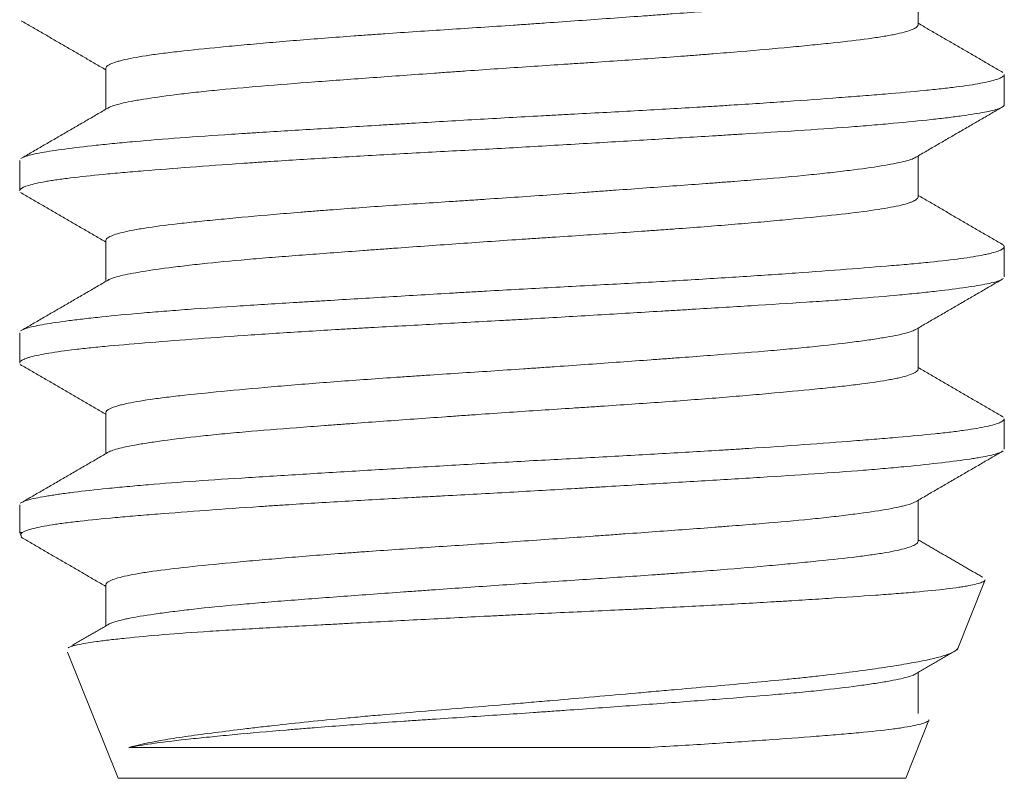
# Model space of a CAD drawing. Header units: millimetres. Extents: x 28 to 2257, y 19 to 785.
# Tile 29 of 55: x 1565.26 to 1569.26, y 356.09 to 359.18. Entities that reach past the tile are written whole.
import ezdxf

# ---------------------------------------------------------------- set-up
doc = ezdxf.new("R2010")
doc.units = ezdxf.units.MM
doc.layers.add('1', color=7, linetype='Continuous', true_color=0xffffff)

msp = doc.modelspace()

# ---------------------------------------------------------------- linework, layer by layer
at = {"layer": '1', "color": 155, "linetype": 'Continuous', "lineweight": 18}
for p, q in [((1568.9121, 359.1577), (1568.9121, 359.3245)), ((1565.6121, 358.9811), (1565.6121, 358.8142)), ((1569.2621, 358.8332), (1569.2621, 358.9552)), ((1565.2621, 358.6056), (1565.2621, 358.4827)), ((1568.9121, 358.4574), (1568.9121, 358.6244)), ((1565.6121, 358.281), (1565.6121, 358.1142)), ((1569.2621, 358.1333), (1569.2621, 358.2556)), ((1568.9121, 357.7579), (1568.9121, 357.9244)), ((1565.2621, 357.9052), (1565.2621, 357.7833)), ((1565.6121, 357.5808), (1565.6121, 357.4142)), ((1569.2621, 357.4328), (1569.2621, 357.5554)), ((1565.2621, 357.2058), (1565.2621, 357.0943)), ((1568.9121, 357.0574), (1568.9121, 357.2244)), ((1565.2621, 357.0943), (1565.2713, 357.0715)), ((1565.2723, 357.0943), (1565.2621, 357.0943)), ((1569.0707, 356.6158), (1569.1821, 356.8942)), ((1565.6121, 356.8812), (1565.6121, 356.7141)), ((1565.457, 356.6071), (1565.6621, 356.0943)), ((1568.9121, 356.3577), (1568.9121, 356.5245)), ((1568.8621, 356.0943), (1568.9564, 356.3301)), ((1567.8069, 356.2193), (1565.7054, 356.2193)), ((1568.8621, 356.0943), (1565.6621, 356.0943))]:
    msp.add_line(p, q, dxfattribs=at)
for points, knots in [([(1568.8995, 359.3172), (1568.8943, 359.3144), (1568.8875, 359.3117), (1568.8746, 359.3075), (1568.8697, 359.3061), (1568.8591, 359.3032), (1568.8534, 359.3017), (1568.8227, 359.2945), (1568.7916, 359.2887), (1568.735, 359.2797), (1568.7146, 359.2766), (1568.6813, 359.272), (1568.6698, 359.2705), (1568.646, 359.2674), (1568.6338, 359.2658), (1568.571, 359.2581), (1568.5154, 359.2519), (1568.4241, 359.2429), (1568.3923, 359.2399), (1568.326, 359.234), (1568.2914, 359.2311), (1568.1851, 359.2224), (1568.1107, 359.2167), (1567.9939, 359.208), (1567.9342, 359.2036), (1567.8725, 359.1991), (1567.831, 359.1961), (1567.8099, 359.1945), (1567.7045, 359.1869), (1567.6189, 359.1807), (1567.4887, 359.1714), (1567.4231, 359.1668), (1567.3568, 359.1621), (1567.3125, 359.1591), (1567.2902, 359.1576), (1567.1787, 359.15), (1567.0025, 359.1385), (1566.8309, 359.1272), (1566.7251, 359.1198), (1566.704, 359.1184), (1566.6624, 359.1154), (1566.6418, 359.1139), (1566.5807, 359.1095), (1566.5408, 359.1065), (1566.4236, 359.0974), (1566.3488, 359.0913), (1566.2597, 359.0835), (1566.242, 359.0819), (1566.2074, 359.0788), (1566.1904, 359.0773), (1566.1405, 359.0727), (1566.1085, 359.0697), (1566.0165, 359.0608), (1565.9604, 359.0551), (1565.8969, 359.0479), (1565.8845, 359.0464), (1565.8604, 359.0435), (1565.8488, 359.042), (1565.8152, 359.0377), (1565.7945, 359.0348), (1565.7371, 359.0259), (1565.7054, 359.02), (1565.6739, 359.0123), (1565.668, 359.0107), (1565.6571, 359.0076), (1565.6521, 359.0061), (1565.6383, 359.0014), (1565.631, 358.9983), (1565.6165, 358.9903), (1565.6121, 358.9854), (1565.6121, 358.9807)], [0, 0, 0, 0, 0.025362, 0.025362, 0.038683, 0.038683, 0.052003, 0.052003, 0.105286, 0.105286, 0.131927, 0.131927, 0.145247, 0.145247, 0.158568, 0.158568, 0.21185, 0.21185, 0.238491, 0.238491, 0.265132, 0.265132, 0.318414, 0.318414, 0.345055, 0.358376, 0.358376, 0.371697, 0.371697, 0.424979, 0.424979, 0.45162, 0.46494, 0.46494, 0.478261, 0.478261, 0.531543, 0.584825, 0.584825, 0.598146, 0.598146, 0.611466, 0.611466, 0.638107, 0.638107, 0.69139, 0.69139, 0.70471, 0.70471, 0.718031, 0.718031, 0.744672, 0.744672, 0.797954, 0.797954, 0.811275, 0.811275, 0.824595, 0.824595, 0.851236, 0.851236, 0.904518, 0.904518, 0.917839, 0.917839, 0.931159, 0.931159, 0.957801, 0.957801, 1, 1, 1, 1]), ([(1565.6224, 358.8201), (1565.6228, 358.8203), (1565.6231, 358.8206), (1565.6338, 358.8264), (1565.6506, 358.832), (1565.6859, 358.8405), (1565.6993, 358.8433), (1565.7219, 358.8476), (1565.7299, 358.8491), (1565.7467, 358.852), (1565.7555, 358.8535), (1565.8011, 358.8609), (1565.8435, 358.8669), (1565.9156, 358.8759), (1565.9539, 358.8805), (1565.9954, 358.885), (1566.0238, 358.888), (1566.0384, 358.8896), (1566.1126, 358.897), (1566.1764, 358.9027), (1566.3123, 358.914), (1566.3845, 358.9196), (1566.5377, 358.9312), (1566.6166, 358.9369), (1566.7788, 358.9488), (1566.8622, 358.9548), (1566.9693, 358.9625), (1566.9909, 358.964), (1567.034, 358.9671), (1567.0556, 358.9686), (1567.1203, 358.9732), (1567.1635, 358.9762), (1567.293, 358.9851), (1567.3794, 358.9908), (1567.4873, 358.9978), (1567.5089, 358.9993), (1567.552, 359.0021), (1567.5736, 359.0035), (1567.6376, 359.0077), (1567.6797, 359.0106), (1567.8043, 359.019), (1567.8851, 359.0248), (1567.9833, 359.0321), (1568.0028, 359.0336), (1568.0415, 359.0366), (1568.0607, 359.0381), (1568.1177, 359.0426), (1568.1545, 359.0457), (1568.2619, 359.0547), (1568.3293, 359.0608), (1568.4239, 359.0697), (1568.4544, 359.0726), (1568.4984, 359.077), (1568.5128, 359.0784), (1568.5408, 359.0813), (1568.5545, 359.0827), (1568.6208, 359.0898), (1568.6681, 359.0954), (1568.7303, 359.1039), (1568.7497, 359.1068), (1568.7764, 359.1112), (1568.785, 359.1127), (1568.8013, 359.1156), (1568.809, 359.1171), (1568.8455, 359.1246), (1568.868, 359.1306), (1568.8919, 359.1397), (1568.9013, 359.1443), (1568.907, 359.1488), (1568.9099, 359.1519), (1568.9109, 359.1534), (1568.9119, 359.1559), (1568.9121, 359.1569), (1568.9121, 359.1579)], [0, 0, 0, 0, 0.002082, 0.002082, 0.054144, 0.054144, 0.080175, 0.080175, 0.09319, 0.09319, 0.106206, 0.106206, 0.158267, 0.158267, 0.184298, 0.197314, 0.197314, 0.210329, 0.210329, 0.262391, 0.262391, 0.314452, 0.314452, 0.366514, 0.366514, 0.418576, 0.418576, 0.431591, 0.431591, 0.444606, 0.444606, 0.470637, 0.470637, 0.522699, 0.522699, 0.535714, 0.535714, 0.54873, 0.54873, 0.574761, 0.574761, 0.626822, 0.626822, 0.639838, 0.639838, 0.652853, 0.652853, 0.678884, 0.678884, 0.730945, 0.730945, 0.756976, 0.756976, 0.769992, 0.769992, 0.783007, 0.783007, 0.835069, 0.835069, 0.8611, 0.8611, 0.874115, 0.874115, 0.88713, 0.88713, 0.939192, 0.939192, 0.965223, 0.978238, 0.978238, 0.991254, 0.991254, 1, 1, 1, 1]), ([(1565.2718, 358.6166), (1565.2762, 358.619), (1565.282, 358.6213), (1565.2967, 358.626), (1565.3054, 358.6284), (1565.3258, 358.6331), (1565.3376, 358.6355), (1565.3771, 358.6427), (1565.4089, 358.6476), (1565.483, 358.6575), (1565.5253, 358.6625), (1565.5967, 358.6703), (1565.6218, 358.6728), (1565.6747, 358.6781), (1565.7023, 358.6807), (1565.788, 358.6883), (1565.8493, 358.6933), (1565.9801, 358.703), (1566.0495, 358.7077), (1566.1416, 358.7137), (1566.1602, 358.7149), (1566.1977, 358.7173), (1566.2545, 358.7208), (1566.3127, 358.7244), (1566.4309, 358.7317), (1566.5121, 358.7366), (1566.6377, 358.7441), (1566.6802, 358.7467), (1566.7448, 358.7506), (1566.7665, 358.7519), (1566.8099, 358.7545), (1566.8316, 358.7558), (1566.9405, 358.7623), (1567.0281, 358.7674), (1567.2045, 358.7777), (1567.2932, 358.7826), (1567.4048, 358.7887), (1567.4272, 358.7899), (1567.4717, 358.7923), (1567.5382, 358.7959), (1567.6039, 358.7994), (1567.7342, 358.8064), (1567.8197, 358.8111), (1567.9457, 358.8183), (1567.9874, 358.8207), (1568.0493, 358.8245), (1568.0699, 358.8257), (1568.1106, 358.8282), (1568.1308, 358.8295), (1568.2305, 358.8357), (1568.3835, 358.8459), (1568.5237, 358.8563), (1568.6072, 358.8627), (1568.6237, 358.864), (1568.6561, 358.8665), (1568.6721, 358.8677), (1568.7189, 358.8714), (1568.749, 358.8739), (1568.8357, 358.881), (1568.8888, 358.8857), (1568.9614, 358.8928), (1568.9845, 358.8952), (1569.0282, 358.9), (1569.0489, 358.9025), (1569.1063, 358.9098), (1569.1716, 358.9197), (1569.2146, 358.9301), (1569.2383, 358.9379), (1569.2448, 358.9405), (1569.2547, 358.9457), (1569.2582, 358.9483), (1569.2615, 358.9525), (1569.2621, 358.9542), (1569.2621, 358.9559)], [0, 0, 0, 0, 0.022067, 0.022067, 0.043958, 0.043958, 0.065849, 0.065849, 0.109632, 0.109632, 0.153415, 0.153415, 0.175306, 0.175306, 0.197198, 0.197198, 0.240981, 0.240981, 0.284764, 0.284764, 0.295709, 0.295709, 0.306655, 0.328546, 0.328546, 0.372329, 0.372329, 0.394221, 0.394221, 0.405166, 0.405166, 0.416112, 0.416112, 0.459895, 0.459895, 0.503678, 0.503678, 0.514623, 0.514623, 0.525569, 0.547461, 0.547461, 0.591243, 0.591243, 0.613135, 0.613135, 0.624081, 0.624081, 0.635026, 0.635026, 0.678809, 0.722592, 0.722592, 0.733538, 0.733538, 0.744483, 0.744483, 0.766375, 0.766375, 0.810158, 0.810158, 0.832049, 0.832049, 0.85394, 0.85394, 0.897723, 0.941506, 0.941506, 0.963398, 0.963398, 0.985289, 0.985289, 1, 1, 1, 1]), ([(1569.2621, 358.8327), (1569.2621, 358.8321), (1569.262, 358.8314), (1569.261, 358.8283), (1569.2587, 358.8259), (1569.253, 358.8223), (1569.2508, 358.8211), (1569.2455, 358.8187), (1569.2425, 358.8175), (1569.2257, 358.8116), (1569.2065, 358.8069), (1569.1568, 358.7975), (1569.1263, 358.7926), (1569.081, 358.7864), (1569.0715, 358.7851), (1569.052, 358.7826), (1569.0218, 358.7788), (1568.9888, 358.775), (1568.9193, 358.7673), (1568.8681, 358.7622), (1568.784, 358.7545), (1568.7548, 358.7519), (1568.709, 358.7481), (1568.6935, 358.7469), (1568.6619, 358.7444), (1568.6458, 358.7431), (1568.5646, 358.737), (1568.4275, 358.7276), (1568.2767, 358.7182), (1568.178, 358.7121), (1568.158, 358.7109), (1568.1178, 358.7084), (1568.057, 358.7047), (1567.9953, 358.701), (1567.8707, 358.6935), (1567.7859, 358.6884), (1567.6562, 358.6807), (1567.6125, 358.678), (1567.5244, 358.6728), (1567.4797, 358.6702), (1567.3465, 358.6624), (1567.2579, 358.6574), (1567.0812, 358.6478), (1566.9932, 358.6431), (1566.8615, 358.636), (1566.8176, 358.6337), (1566.731, 358.6289), (1566.6883, 358.6265), (1566.5618, 358.6194), (1566.4797, 358.6145), (1566.3598, 358.607), (1566.3204, 358.6045), (1566.2622, 358.6007), (1566.2429, 358.5994), (1566.2046, 358.5968), (1566.1857, 358.5955), (1566.0922, 358.589), (1566.0215, 358.5839), (1565.8877, 358.5737), (1565.8247, 358.5687), (1565.7508, 358.5627), (1565.7363, 358.5615), (1565.7077, 358.5591), (1565.6937, 358.5579), (1565.6527, 358.5543), (1565.6267, 358.5519), (1565.5525, 358.5448), (1565.5081, 358.5401), (1565.4493, 358.5328), (1565.431, 358.5304), (1565.4055, 358.5267), (1565.3973, 358.5254), (1565.3816, 358.5229), (1565.3741, 358.5216), (1565.3384, 358.5152), (1565.2931, 358.5049), (1565.2709, 358.4946), (1565.2643, 358.4882), (1565.2634, 358.4869), (1565.2623, 358.4847), (1565.2621, 358.4837), (1565.2621, 358.4828)], [0, 0, 0, 0, 0.005769, 0.005769, 0.026977, 0.026977, 0.037581, 0.037581, 0.048185, 0.048185, 0.090601, 0.090601, 0.133017, 0.133017, 0.143621, 0.143621, 0.154225, 0.175433, 0.175433, 0.217849, 0.217849, 0.239057, 0.239057, 0.249661, 0.249661, 0.260265, 0.260265, 0.302681, 0.345097, 0.345097, 0.355701, 0.355701, 0.366305, 0.387513, 0.387513, 0.429929, 0.429929, 0.451137, 0.451137, 0.472345, 0.472345, 0.514761, 0.514761, 0.557177, 0.557177, 0.578385, 0.578385, 0.599593, 0.599593, 0.642009, 0.642009, 0.663217, 0.663217, 0.673821, 0.673821, 0.684425, 0.684425, 0.726841, 0.726841, 0.769257, 0.769257, 0.779861, 0.779861, 0.790465, 0.790465, 0.811673, 0.811673, 0.854089, 0.854089, 0.875297, 0.875297, 0.885901, 0.885901, 0.896505, 0.896505, 0.938921, 0.981337, 0.981337, 0.991941, 0.991941, 1, 1, 1, 1]), ([(1568.9013, 358.6182), (1568.8917, 358.6126), (1568.8756, 358.6072), (1568.8414, 358.5988), (1568.828, 358.5959), (1568.7975, 358.59), (1568.7806, 358.587), (1568.7254, 358.578), (1568.6824, 358.5719), (1568.6088, 358.5627), (1568.5827, 358.5596), (1568.5413, 358.5549), (1568.527, 358.5534), (1568.498, 358.5503), (1568.4832, 358.5488), (1568.4077, 358.5412), (1568.3426, 358.5354), (1568.2381, 358.5267), (1568.2021, 358.5239), (1568.1464, 358.5195), (1568.1275, 358.5181), (1568.0892, 358.5152), (1568.0698, 358.5137), (1567.9724, 358.5064), (1567.8919, 358.5005), (1567.7673, 358.4914), (1567.704, 358.4868), (1567.6392, 358.4822), (1567.5957, 358.4791), (1567.5738, 358.4775), (1567.4645, 358.4697), (1567.3767, 358.4635), (1567.2447, 358.4545), (1567.1786, 358.45), (1567.1123, 358.4457), (1567.0681, 358.4428), (1567.0459, 358.4413), (1566.9357, 358.4341), (1566.8497, 358.4284), (1566.6818, 358.4169), (1566.5999, 358.411), (1566.5003, 358.4034), (1566.4806, 358.4018), (1566.4418, 358.3988), (1566.4227, 358.3972), (1566.366, 358.3926), (1566.3294, 358.3895), (1566.2225, 358.3803), (1566.1554, 358.3741), (1566.0769, 358.3666), (1566.0615, 358.3651), (1566.0314, 358.3622), (1566.0167, 358.3607), (1565.9738, 358.3563), (1565.9467, 358.3535), (1565.8698, 358.3449), (1565.8243, 358.3391), (1565.765, 358.3303), (1565.7467, 358.3273), (1565.7137, 358.3213), (1565.699, 358.3182), (1565.6599, 358.3091), (1565.6406, 358.3029), (1565.6252, 358.2951), (1565.6225, 358.2936), (1565.6181, 358.2904), (1565.6163, 358.2889), (1565.6131, 358.2852), (1565.6122, 358.283), (1565.6121, 358.2809)], [0, 0, 0, 0, 0.05102, 0.05102, 0.077594, 0.077594, 0.104167, 0.104167, 0.157313, 0.157313, 0.183886, 0.183886, 0.197173, 0.197173, 0.210459, 0.210459, 0.263605, 0.263605, 0.290179, 0.290179, 0.303465, 0.303465, 0.316752, 0.316752, 0.369898, 0.369898, 0.396471, 0.409758, 0.409758, 0.423044, 0.423044, 0.47619, 0.47619, 0.502764, 0.51605, 0.51605, 0.529337, 0.529337, 0.582483, 0.582483, 0.635629, 0.635629, 0.648916, 0.648916, 0.662202, 0.662202, 0.688776, 0.688776, 0.741922, 0.741922, 0.755208, 0.755208, 0.768495, 0.768495, 0.795068, 0.795068, 0.848214, 0.848214, 0.874787, 0.874787, 0.901361, 0.901361, 0.954507, 0.954507, 0.967793, 0.967793, 0.98108, 0.98108, 1, 1, 1, 1]), ([(1565.6219, 358.1199), (1565.6256, 358.1221), (1565.6303, 358.1242), (1565.6433, 358.1292), (1565.6524, 358.132), (1565.6848, 358.1406), (1565.7409, 358.152), (1565.8216, 358.1638), (1565.88, 358.1714), (1565.8921, 358.173), (1565.9169, 358.176), (1565.9296, 358.1776), (1565.9687, 358.1821), (1565.9961, 358.1851), (1566.0817, 358.1941), (1566.1438, 358.1999), (1566.2444, 358.2084), (1566.2794, 358.2113), (1566.3507, 358.217), (1566.3872, 358.2198), (1566.4989, 358.2283), (1566.5766, 358.234), (1566.6775, 358.2414), (1566.6979, 358.2429), (1566.7391, 358.2459), (1566.7599, 358.2474), (1566.8226, 358.2519), (1566.8646, 358.2549), (1566.9914, 358.2641), (1567.0769, 358.2701), (1567.2066, 358.2792), (1567.2501, 358.2821), (1567.3156, 358.2865), (1567.3375, 358.288), (1567.381, 358.2909), (1567.4027, 358.2923), (1567.5107, 358.2994), (1567.5957, 358.3049), (1567.7212, 358.3134), (1567.7627, 358.3162), (1567.8245, 358.3205), (1567.845, 358.322), (1567.8857, 358.3249), (1567.9058, 358.3264), (1568.0054, 358.3337), (1568.0815, 358.3396), (1568.1905, 358.3487), (1568.2437, 358.3532), (1568.2949, 358.3578), (1568.3286, 358.3608), (1568.3453, 358.3624), (1568.4266, 358.3699), (1568.4863, 358.3756), (1568.5954, 358.387), (1568.6449, 358.3925), (1568.7328, 358.404), (1568.8077, 358.4155), (1568.8572, 358.4275), (1568.8801, 358.4352), (1568.8843, 358.4367), (1568.8917, 358.4398), (1568.895, 358.4413), (1568.9035, 358.4459), (1568.9075, 358.449), (1568.9114, 358.454), (1568.9121, 358.456), (1568.9121, 358.458)], [0, 0, 0, 0, 0.020175, 0.020175, 0.046173, 0.046173, 0.09817, 0.150166, 0.150166, 0.163166, 0.163166, 0.176165, 0.176165, 0.202163, 0.202163, 0.25416, 0.25416, 0.280158, 0.280158, 0.306156, 0.306156, 0.358153, 0.358153, 0.371152, 0.371152, 0.384151, 0.384151, 0.41015, 0.41015, 0.462146, 0.462146, 0.488145, 0.488145, 0.501144, 0.501144, 0.514143, 0.514143, 0.56614, 0.56614, 0.592138, 0.592138, 0.605137, 0.605137, 0.618136, 0.618136, 0.670133, 0.670133, 0.696131, 0.709131, 0.709131, 0.72213, 0.72213, 0.774126, 0.774126, 0.826123, 0.826123, 0.87812, 0.930116, 0.930116, 0.943116, 0.943116, 0.956115, 0.956115, 0.982113, 0.982113, 1, 1, 1, 1]), ([(1565.2706, 357.9159), (1565.2723, 357.9169), (1565.2742, 357.9179), (1565.2817, 357.9212), (1565.2885, 357.9236), (1565.3134, 357.9307), (1565.3579, 357.9401), (1565.4245, 357.9498), (1565.4732, 357.9561), (1565.4833, 357.9574), (1565.5042, 357.9599), (1565.515, 357.9612), (1565.5483, 357.965), (1565.5717, 357.9676), (1565.6453, 357.9753), (1565.699, 357.9805), (1565.7864, 357.9881), (1565.8168, 357.9906), (1565.864, 357.9943), (1565.88, 357.9956), (1565.9127, 357.998), (1565.9294, 357.9993), (1566.0135, 358.0053), (1566.1547, 358.0147), (1566.3085, 358.0242), (1566.4086, 358.0303), (1566.4288, 358.0315), (1566.4696, 358.034), (1566.4903, 358.0352), (1566.5525, 358.039), (1566.5943, 358.0415), (1566.7207, 358.0491), (1566.8063, 358.0543), (1566.9368, 358.062), (1566.9806, 358.0646), (1567.0468, 358.0685), (1567.069, 358.0698), (1567.1135, 358.0724), (1567.1359, 358.0737), (1567.2476, 358.0801), (1567.3364, 358.085), (1567.5127, 358.0945), (1567.6003, 358.0992), (1567.7306, 358.1062), (1567.7739, 358.1086), (1567.86, 358.1134), (1567.9024, 358.1158), (1568.0277, 358.1231), (1568.1087, 358.128), (1568.2655, 358.1381), (1568.3414, 358.1432), (1568.488, 358.1536), (1568.557, 358.1588), (1568.6867, 358.1688), (1568.7475, 358.1737), (1568.8323, 358.1808), (1568.8596, 358.1832), (1568.8988, 358.1868), (1568.9116, 358.188), (1568.9364, 358.1904), (1568.9485, 358.1916), (1569.0072, 358.1975), (1569.0489, 358.2023), (1569.1216, 358.2121), (1569.1527, 358.2171), (1569.1847, 358.2235), (1569.1908, 358.2248), (1569.2021, 358.2274), (1569.218, 358.2313), (1569.2306, 358.2352), (1569.2514, 358.2429), (1569.2594, 358.2481), (1569.2626, 358.2556), (1569.2622, 358.2581), (1569.2594, 358.2618), (1569.258, 358.263), (1569.2554, 358.2649), (1569.2543, 358.2655), (1569.2532, 358.2662)], [0, 0, 0, 0, 0.008647, 0.008647, 0.029841, 0.029841, 0.072228, 0.114615, 0.114615, 0.125212, 0.125212, 0.135809, 0.135809, 0.157002, 0.157002, 0.19939, 0.19939, 0.220583, 0.220583, 0.23118, 0.23118, 0.241777, 0.241777, 0.284164, 0.326551, 0.326551, 0.337148, 0.337148, 0.347745, 0.347745, 0.368939, 0.368939, 0.411326, 0.411326, 0.432519, 0.432519, 0.443116, 0.443116, 0.453713, 0.453713, 0.4961, 0.4961, 0.538488, 0.538488, 0.559681, 0.559681, 0.580875, 0.580875, 0.623262, 0.623262, 0.665649, 0.665649, 0.708037, 0.708037, 0.750424, 0.750424, 0.771617, 0.771617, 0.782214, 0.782214, 0.792811, 0.792811, 0.835198, 0.835198, 0.877586, 0.877586, 0.888182, 0.888182, 0.898779, 0.919973, 0.919973, 0.96236, 0.96236, 0.983554, 0.983554, 0.994151, 0.994151, 1, 1, 1, 1]), ([(1569.2546, 358.1233), (1569.2521, 358.1217), (1569.249, 358.1202), (1569.2394, 358.1163), (1569.2322, 358.1139), (1569.2148, 358.1092), (1569.2045, 358.1068), (1569.1696, 358.0996), (1569.1119, 358.0901), (1569.0328, 358.0801), (1568.9765, 358.0737), (1568.9649, 358.0724), (1568.941, 358.0698), (1568.9287, 358.0685), (1568.8911, 358.0646), (1568.8648, 358.062), (1568.7829, 358.0543), (1568.724, 358.0492), (1568.629, 358.0418), (1568.5963, 358.0394), (1568.5455, 358.0358), (1568.5283, 358.0346), (1568.4934, 358.0322), (1568.4756, 358.031), (1568.386, 358.0251), (1568.237, 358.0156), (1568.0769, 358.0059), (1567.9734, 357.9997), (1567.9525, 357.9984), (1567.9103, 357.9959), (1567.8891, 357.9946), (1567.8251, 357.9908), (1567.7823, 357.9882), (1567.653, 357.9805), (1567.566, 357.9753), (1567.434, 357.9675), (1567.3898, 357.965), (1567.3231, 357.9612), (1567.3009, 357.9599), (1567.2562, 357.9574), (1567.2337, 357.9561), (1567.1219, 357.95), (1567.0335, 357.9453), (1566.8588, 357.9359), (1566.7725, 357.9312), (1566.6661, 357.9253), (1566.6448, 357.9241), (1566.6025, 357.9217), (1566.5814, 357.9204), (1566.5185, 357.9168), (1566.4773, 357.9143), (1566.356, 357.9068), (1566.278, 357.9018), (1566.1279, 357.8916), (1566.0558, 357.8864), (1565.9177, 357.876), (1565.8532, 357.871), (1565.7332, 357.8613), (1565.6775, 357.8566), (1565.6009, 357.8495), (1565.5764, 357.8471), (1565.5299, 357.8423), (1565.5079, 357.8399), (1565.4465, 357.8327), (1565.411, 357.8278), (1565.3509, 357.8177), (1565.3263, 357.8126), (1565.3027, 357.8061), (1565.2983, 357.8048), (1565.2903, 357.8022), (1565.2795, 357.7982), (1565.272, 357.7944), (1565.2642, 357.7887), (1565.2621, 357.7857), (1565.2621, 357.7827)], [0, 0, 0, 0, 0.014306, 0.014306, 0.036113, 0.036113, 0.05792, 0.05792, 0.101535, 0.14515, 0.14515, 0.156054, 0.156054, 0.166957, 0.166957, 0.188765, 0.188765, 0.23238, 0.23238, 0.254187, 0.254187, 0.265091, 0.265091, 0.275994, 0.275994, 0.319609, 0.363224, 0.363224, 0.374128, 0.374128, 0.385031, 0.385031, 0.406839, 0.406839, 0.450454, 0.450454, 0.472261, 0.472261, 0.483165, 0.483165, 0.494068, 0.494068, 0.537683, 0.537683, 0.581298, 0.581298, 0.592202, 0.592202, 0.603105, 0.603105, 0.624913, 0.624913, 0.668528, 0.668528, 0.712142, 0.712142, 0.755757, 0.755757, 0.799372, 0.799372, 0.821179, 0.821179, 0.842987, 0.842987, 0.886602, 0.886602, 0.930216, 0.930216, 0.94112, 0.94112, 0.952024, 0.973831, 0.973831, 1, 1, 1, 1]), ([(1568.9028, 357.919), (1568.9011, 357.918), (1568.8992, 357.9169), (1568.894, 357.9145), (1568.8906, 357.913), (1568.8789, 357.9087), (1568.8694, 357.9058), (1568.8358, 357.8972), (1568.8068, 357.8914), (1568.7621, 357.884), (1568.7527, 357.8825), (1568.7332, 357.8794), (1568.7229, 357.8779), (1568.691, 357.8733), (1568.6683, 357.8702), (1568.5959, 357.861), (1568.5421, 357.8548), (1568.453, 357.8457), (1568.4219, 357.8427), (1568.3731, 357.8382), (1568.3565, 357.8367), (1568.3228, 357.8338), (1568.3058, 357.8324), (1568.2192, 357.8251), (1568.1461, 357.8195), (1568.0307, 357.8107), (1567.9913, 357.8078), (1567.9307, 357.8034), (1567.9102, 357.8018), (1567.869, 357.7988), (1567.8483, 357.7973), (1567.7442, 357.7897), (1567.6593, 357.7836), (1567.5296, 357.7743), (1567.4641, 357.7697), (1567.3977, 357.765), (1567.3532, 357.7619), (1567.3309, 357.7604), (1567.22, 357.7527), (1567.1319, 357.747), (1567.001, 357.7384), (1566.9358, 357.7341), (1566.871, 357.7298), (1566.828, 357.7269), (1566.8064, 357.7254), (1566.6999, 357.7181), (1566.6178, 357.7123), (1566.4991, 357.7033), (1566.4603, 357.7002), (1566.3843, 357.6941), (1566.347, 357.691), (1566.2376, 357.6817), (1566.1699, 357.6755), (1566.0442, 357.6635), (1565.9862, 357.6578), (1565.9202, 357.6505), (1565.9073, 357.6491), (1565.8824, 357.6462), (1565.8704, 357.6447), (1565.8355, 357.6404), (1565.8138, 357.6375), (1565.7536, 357.6287), (1565.7197, 357.6228), (1565.6855, 357.6151), (1565.6791, 357.6136), (1565.6671, 357.6105), (1565.6615, 357.6089), (1565.6462, 357.6043), (1565.6378, 357.6012), (1565.6184, 357.5922), (1565.6121, 357.5863), (1565.6121, 357.5806)], [0, 0, 0, 0, 0.009428, 0.009428, 0.022669, 0.022669, 0.049153, 0.049153, 0.102119, 0.102119, 0.11536, 0.11536, 0.128602, 0.128602, 0.155085, 0.155085, 0.208051, 0.208051, 0.234534, 0.234534, 0.247775, 0.247775, 0.261017, 0.261017, 0.313983, 0.313983, 0.340466, 0.340466, 0.353708, 0.353708, 0.366949, 0.366949, 0.419915, 0.419915, 0.446398, 0.45964, 0.45964, 0.472881, 0.472881, 0.525847, 0.525847, 0.552331, 0.565572, 0.565572, 0.578814, 0.578814, 0.63178, 0.63178, 0.658263, 0.658263, 0.684746, 0.684746, 0.737712, 0.737712, 0.790678, 0.790678, 0.803919, 0.803919, 0.817161, 0.817161, 0.843644, 0.843644, 0.89661, 0.89661, 0.909852, 0.909852, 0.923093, 0.923093, 0.949576, 0.949576, 1, 1, 1, 1]), ([(1565.6216, 357.4197), (1565.6239, 357.421), (1565.6265, 357.4224), (1565.6357, 357.4265), (1565.6437, 357.4293), (1565.6725, 357.4377), (1565.6982, 357.4434), (1565.7385, 357.4506), (1565.747, 357.4521), (1565.7648, 357.4551), (1565.7742, 357.4565), (1565.8033, 357.461), (1565.8241, 357.464), (1565.8908, 357.473), (1565.9408, 357.4791), (1566.0242, 357.4881), (1566.0534, 357.4911), (1566.0993, 357.4956), (1566.1149, 357.4971), (1566.1466, 357.5), (1566.1628, 357.5014), (1566.2446, 357.5086), (1566.314, 357.5141), (1566.424, 357.5226), (1566.4617, 357.5254), (1566.5197, 357.5298), (1566.5393, 357.5312), (1566.5789, 357.5341), (1566.5988, 357.5356), (1566.6988, 357.543), (1566.7808, 357.5489), (1566.9066, 357.558), (1566.9702, 357.5625), (1567.0348, 357.5671), (1567.0782, 357.5702), (1567.1, 357.5717), (1567.2086, 357.5793), (1567.2951, 357.5852), (1567.4243, 357.5937), (1567.4887, 357.5979), (1567.553, 357.6021), (1567.5958, 357.605), (1567.6172, 357.6064), (1567.7237, 357.6135), (1567.8887, 357.6248), (1568.0434, 357.6366), (1568.1367, 357.6442), (1568.1552, 357.6457), (1568.1916, 357.6488), (1568.2095, 357.6503), (1568.2623, 357.6549), (1568.2964, 357.6579), (1568.3952, 357.6669), (1568.4565, 357.6727), (1568.5417, 357.6813), (1568.569, 357.6842), (1568.6203, 357.6899), (1568.6445, 357.6927), (1568.7125, 357.7012), (1568.7519, 357.7069), (1568.7936, 357.7142), (1568.8016, 357.7157), (1568.8168, 357.7187), (1568.824, 357.7202), (1568.8443, 357.7247), (1568.8561, 357.7277), (1568.8865, 357.7368), (1568.9001, 357.7429), (1568.9104, 357.752), (1568.9121, 357.755), (1568.9121, 357.7579), (1568.9121, 357.758), (1568.9121, 357.758)], [0, 0, 0, 0, 0.012266, 0.012266, 0.038254, 0.038254, 0.090229, 0.090229, 0.103222, 0.103222, 0.116216, 0.116216, 0.142204, 0.142204, 0.194179, 0.194179, 0.220166, 0.220166, 0.23316, 0.23316, 0.246154, 0.246154, 0.298129, 0.298129, 0.324116, 0.324116, 0.33711, 0.33711, 0.350104, 0.350104, 0.402079, 0.402079, 0.428067, 0.44106, 0.44106, 0.454054, 0.454054, 0.506029, 0.506029, 0.532017, 0.54501, 0.54501, 0.558004, 0.558004, 0.609979, 0.661954, 0.661954, 0.674948, 0.674948, 0.687942, 0.687942, 0.713929, 0.713929, 0.765904, 0.765904, 0.791892, 0.791892, 0.817879, 0.817879, 0.869854, 0.869854, 0.882848, 0.882848, 0.895842, 0.895842, 0.92183, 0.92183, 0.973805, 0.973805, 0.999792, 0.999792, 1, 1, 1, 1]), ([(1565.2699, 357.2155), (1565.2769, 357.2198), (1565.3016, 357.2286), (1565.347, 357.2375), (1565.3843, 357.2436), (1565.3921, 357.2448), (1565.4084, 357.2473), (1565.4339, 357.251), (1565.4623, 357.2547), (1565.5229, 357.2623), (1565.5684, 357.2674), (1565.6442, 357.2751), (1565.6708, 357.2777), (1565.7126, 357.2816), (1565.7268, 357.2829), (1565.7559, 357.2854), (1565.7707, 357.2867), (1565.8458, 357.2931), (1565.9098, 357.2979), (1566.0454, 357.3075), (1566.1169, 357.3121), (1566.2301, 357.3193), (1566.2689, 357.3217), (1566.3472, 357.3265), (1566.387, 357.329), (1566.5077, 357.3363), (1566.5903, 357.3413), (1566.7174, 357.3489), (1566.7602, 357.3515), (1566.8471, 357.3567), (1566.8912, 357.3593), (1567.0232, 357.3671), (1567.1113, 357.3723), (1567.2881, 357.3824), (1567.3766, 357.3872), (1567.5097, 357.3943), (1567.5542, 357.3967), (1567.6423, 357.4014), (1567.6858, 357.4038), (1567.8151, 357.4109), (1567.8995, 357.4156), (1568.0235, 357.4229), (1568.0643, 357.4253), (1568.1249, 357.4291), (1568.145, 357.4304), (1568.185, 357.4329), (1568.2048, 357.4342), (1568.3027, 357.4405), (1568.4521, 357.4508), (1568.5874, 357.4611), (1568.6675, 357.4674), (1568.6833, 357.4686), (1568.7144, 357.4711), (1568.7297, 357.4723), (1568.7747, 357.476), (1568.8035, 357.4784), (1568.886, 357.4855), (1568.9361, 357.4902), (1569.004, 357.4973), (1569.0254, 357.4997), (1569.0556, 357.5033), (1569.0653, 357.5046), (1569.0842, 357.507), (1569.0934, 357.5083), (1569.1372, 357.5145), (1569.1956, 357.5246), (1569.2314, 357.5349), (1569.2465, 357.5414), (1569.2492, 357.5427), (1569.2538, 357.5453), (1569.2557, 357.5466), (1569.2604, 357.5505), (1569.262, 357.5531), (1569.2621, 357.5556), (1569.2621, 357.5557), (1569.2621, 357.5558)], [0, 0, 0, 0, 0.039106, 0.082751, 0.082751, 0.093663, 0.093663, 0.104574, 0.126397, 0.126397, 0.170042, 0.170042, 0.191865, 0.191865, 0.202776, 0.202776, 0.213687, 0.213687, 0.257332, 0.257332, 0.300978, 0.300978, 0.3228, 0.3228, 0.344623, 0.344623, 0.388268, 0.388268, 0.410091, 0.410091, 0.431913, 0.431913, 0.475559, 0.475559, 0.519204, 0.519204, 0.541027, 0.541027, 0.562849, 0.562849, 0.606494, 0.606494, 0.628317, 0.628317, 0.639228, 0.639228, 0.65014, 0.65014, 0.693785, 0.73743, 0.73743, 0.748341, 0.748341, 0.759253, 0.759253, 0.781075, 0.781075, 0.824721, 0.824721, 0.846543, 0.846543, 0.857455, 0.857455, 0.868366, 0.868366, 0.912011, 0.955656, 0.955656, 0.966568, 0.966568, 0.977479, 0.977479, 0.999302, 0.999302, 1, 1, 1, 1]), ([(1569.2533, 357.4225), (1569.2523, 357.4219), (1569.2512, 357.4214), (1569.2404, 357.416), (1569.2248, 357.4114), (1569.193, 357.4043), (1569.1809, 357.402), (1569.1606, 357.3984), (1569.1535, 357.3972), (1569.1385, 357.3947), (1569.1306, 357.3935), (1569.0895, 357.3873), (1569.0514, 357.3824), (1568.9651, 357.3722), (1568.917, 357.3671), (1568.8372, 357.3594), (1568.8093, 357.3568), (1568.7509, 357.3516), (1568.7207, 357.3491), (1568.6274, 357.3416), (1568.5613, 357.3368), (1568.4218, 357.3274), (1568.3483, 357.3227), (1568.2322, 357.3154), (1568.1929, 357.313), (1568.1133, 357.3082), (1568.073, 357.3057), (1567.9505, 357.2983), (1567.8668, 357.2933), (1567.7382, 357.2856), (1567.6948, 357.283), (1567.6289, 357.279), (1567.6069, 357.2777), (1567.5628, 357.2751), (1567.5408, 357.2738), (1567.4305, 357.2673), (1567.3422, 357.2622), (1567.1654, 357.2523), (1567.0768, 357.2476), (1566.966, 357.2417), (1566.9438, 357.2405), (1566.8998, 357.2381), (1566.834, 357.2346), (1566.7694, 357.231), (1566.6415, 357.2239), (1566.558, 357.2191), (1566.4356, 357.2118), (1566.3953, 357.2093), (1566.3355, 357.2055), (1566.3157, 357.2042), (1566.2765, 357.2016), (1566.2572, 357.2003), (1566.1616, 357.1939), (1566.0888, 357.1888), (1565.9502, 357.1785), (1565.8845, 357.1734), (1565.807, 357.1673), (1565.7917, 357.166), (1565.7617, 357.1636), (1565.7177, 357.16), (1565.6765, 357.1564), (1565.5979, 357.1493), (1565.5504, 357.1446), (1565.4865, 357.1374), (1565.4664, 357.135), (1565.4383, 357.1313), (1565.4292, 357.1301), (1565.4117, 357.1276), (1565.4034, 357.1263), (1565.3634, 357.1201), (1565.311, 357.1099), (1565.2813, 357.0995), (1565.2723, 357.0943)], [0, 0, 0, 0, 0.005425, 0.005425, 0.050633, 0.050633, 0.073237, 0.073237, 0.084539, 0.084539, 0.095841, 0.095841, 0.141049, 0.141049, 0.186257, 0.186257, 0.208861, 0.208861, 0.231465, 0.231465, 0.276673, 0.276673, 0.321881, 0.321881, 0.344485, 0.344485, 0.367089, 0.367089, 0.412297, 0.412297, 0.434901, 0.434901, 0.446203, 0.446203, 0.457505, 0.457505, 0.502712, 0.502712, 0.54792, 0.54792, 0.559222, 0.559222, 0.570524, 0.593128, 0.593128, 0.638336, 0.638336, 0.66094, 0.66094, 0.672242, 0.672242, 0.683544, 0.683544, 0.728752, 0.728752, 0.77396, 0.77396, 0.785262, 0.785262, 0.796564, 0.819168, 0.819168, 0.864376, 0.864376, 0.88698, 0.88698, 0.898282, 0.898282, 0.909584, 0.909584, 0.954792, 1, 1, 1, 1]), ([(1568.9022, 357.2186), (1568.8941, 357.2139), (1568.8813, 357.2092), (1568.8582, 357.2029), (1568.8524, 357.2015), (1568.8399, 357.1986), (1568.8332, 357.1971), (1568.812, 357.1927), (1568.7962, 357.1898), (1568.7442, 357.1809), (1568.7032, 357.1748), (1568.644, 357.1671), (1568.6318, 357.1656), (1568.6065, 357.1625), (1568.5934, 357.1609), (1568.5532, 357.1562), (1568.5251, 357.1531), (1568.4372, 357.144), (1568.3737, 357.1381), (1568.271, 357.1294), (1568.2356, 357.1265), (1568.1805, 357.1222), (1568.1619, 357.1207), (1568.1243, 357.1178), (1568.1054, 357.1164), (1568.0096, 357.1091), (1567.9301, 357.1033), (1567.8064, 357.0943), (1567.7644, 357.0912), (1567.7003, 357.0866), (1567.6787, 357.085), (1567.6355, 357.0819), (1567.6139, 357.0804), (1567.5055, 357.0726), (1567.4181, 357.0664), (1567.286, 357.0573), (1567.2418, 357.0543), (1567.1531, 357.0484), (1567.1085, 357.0454), (1566.9763, 357.0368), (1566.89, 357.0311), (1566.763, 357.0225), (1566.7002, 357.0181), (1566.6384, 357.0137), (1566.5974, 357.0107), (1566.577, 357.0092), (1566.4765, 357.0016), (1566.4001, 356.9955), (1566.2913, 356.9863), (1566.2383, 356.9816), (1566.1876, 356.977), (1566.1543, 356.974), (1566.1378, 356.9724), (1566.0573, 356.9648), (1565.9987, 356.959), (1565.8925, 356.9476), (1565.8451, 356.9418), (1565.793, 356.9345), (1565.7829, 356.933), (1565.7638, 356.93), (1565.7546, 356.9285), (1565.7285, 356.9241), (1565.7127, 356.9211), (1565.6705, 356.912), (1565.6491, 356.9058), (1565.6308, 356.898), (1565.6276, 356.8964), (1565.6221, 356.8933), (1565.6198, 356.8917), (1565.6142, 356.8871), (1565.6123, 356.8841), (1565.6121, 356.881), (1565.6121, 356.8809), (1565.6121, 356.8808)], [0, 0, 0, 0, 0.044143, 0.044143, 0.057407, 0.057407, 0.070671, 0.070671, 0.097199, 0.097199, 0.150255, 0.150255, 0.163519, 0.163519, 0.176783, 0.176783, 0.203311, 0.203311, 0.256367, 0.256367, 0.282895, 0.282895, 0.296159, 0.296159, 0.309423, 0.309423, 0.362479, 0.362479, 0.389007, 0.389007, 0.402271, 0.402271, 0.415535, 0.415535, 0.468591, 0.468591, 0.495119, 0.495119, 0.521647, 0.521647, 0.574703, 0.574703, 0.601231, 0.614495, 0.614495, 0.627759, 0.627759, 0.680815, 0.680815, 0.707343, 0.720607, 0.720607, 0.733871, 0.733871, 0.786927, 0.786927, 0.839983, 0.839983, 0.853247, 0.853247, 0.866511, 0.866511, 0.893039, 0.893039, 0.946095, 0.946095, 0.959359, 0.959359, 0.972623, 0.972623, 0.999151, 0.999151, 1, 1, 1, 1]), ([(1565.2723, 357.0943), (1565.2682, 357.0899), (1565.2666, 357.0856), (1565.2676, 357.0807), (1565.2678, 357.08), (1565.2681, 357.0793)], [0, 0, 0, 0, 0.859107, 0.859107, 1, 1, 1, 1]), ([(1565.6211, 356.7194), (1565.6264, 356.7227), (1565.6341, 356.726), (1565.6527, 356.7321), (1565.6629, 356.7349), (1565.6807, 356.7392), (1565.6871, 356.7406), (1565.7007, 356.7435), (1565.7079, 356.745), (1565.7458, 356.7522), (1565.7822, 356.758), (1565.8458, 356.767), (1565.8798, 356.7715), (1565.9174, 356.7761), (1565.9432, 356.7791), (1565.9565, 356.7807), (1566.0242, 356.7883), (1566.0832, 356.7942), (1566.1787, 356.8028), (1566.2282, 356.8071), (1566.2803, 356.8113), (1566.3157, 356.8142), (1566.3337, 356.8156), (1566.4249, 356.8227), (1566.5766, 356.8341), (1566.7393, 356.8459), (1566.8446, 356.8535), (1566.8658, 356.855), (1566.9083, 356.8581), (1566.9296, 356.8596), (1566.9935, 356.8642), (1567.0363, 356.8672), (1567.165, 356.8763), (1567.2514, 356.8823), (1567.3819, 356.8909), (1567.4257, 356.8938), (1567.512, 356.8995), (1567.5548, 356.9023), (1567.6818, 356.9107), (1567.7647, 356.9163), (1567.8663, 356.9235), (1567.8865, 356.925), (1567.9266, 356.9279), (1567.9467, 356.9294), (1568.0059, 356.9338), (1568.0444, 356.9368), (1568.1571, 356.9458), (1568.2284, 356.9518), (1568.3297, 356.9609), (1568.3625, 356.9639), (1568.4261, 356.9699), (1568.4566, 356.9728), (1568.5439, 356.9815), (1568.5966, 356.987), (1568.6676, 356.9955), (1568.6898, 356.9983), (1568.7212, 357.0027), (1568.7313, 357.0041), (1568.7507, 357.007), (1568.7599, 357.0085), (1568.8042, 357.0158), (1568.8331, 357.0217), (1568.8667, 357.0307), (1568.8811, 357.0353), (1568.8918, 357.0399), (1568.8981, 357.043), (1568.9008, 357.0445), (1568.9091, 357.0501), (1568.9121, 357.054), (1568.9121, 357.0579)], [0, 0, 0, 0, 0.030744, 0.030744, 0.05671, 0.05671, 0.069693, 0.069693, 0.082676, 0.082676, 0.134607, 0.134607, 0.160573, 0.173556, 0.173556, 0.186539, 0.186539, 0.238471, 0.238471, 0.264437, 0.27742, 0.27742, 0.290403, 0.290403, 0.342335, 0.394267, 0.394267, 0.40725, 0.40725, 0.420233, 0.420233, 0.446199, 0.446199, 0.49813, 0.49813, 0.524096, 0.524096, 0.550062, 0.550062, 0.601994, 0.601994, 0.614977, 0.614977, 0.62796, 0.62796, 0.653926, 0.653926, 0.705858, 0.705858, 0.731824, 0.731824, 0.75779, 0.75779, 0.809722, 0.809722, 0.835688, 0.835688, 0.848671, 0.848671, 0.861654, 0.861654, 0.913585, 0.913585, 0.939551, 0.952534, 0.952534, 0.965517, 0.965517, 1, 1, 1, 1]), ([(1565.4586, 356.625), (1565.4616, 356.6268), (1565.4657, 356.6286), (1565.4743, 356.6315), (1565.478, 356.6326), (1565.4863, 356.6348), (1565.4909, 356.6359), (1565.5158, 356.6414), (1565.5423, 356.6458), (1565.5918, 356.6526), (1565.6099, 356.6548), (1565.6395, 356.6583), (1565.6498, 356.6595), (1565.6711, 356.6618), (1565.6823, 356.663), (1565.7397, 356.6689), (1565.7911, 356.6736), (1565.9046, 356.683), (1565.9667, 356.6875), (1566.0512, 356.6931), (1566.0685, 356.6942), (1566.1035, 356.6964), (1566.1568, 356.6997), (1566.2121, 356.7029), (1566.3255, 356.7094), (1566.4047, 356.7137), (1566.5082, 356.7193), (1566.5291, 356.7204), (1566.5714, 356.7227), (1566.5929, 356.7239), (1566.6574, 356.7273), (1566.7008, 356.7296), (1566.8321, 356.7365), (1566.9212, 356.7412), (1567.057, 356.7482), (1567.1027, 356.7505), (1567.1718, 356.754), (1567.195, 356.7551), (1567.2412, 356.7574), (1567.2643, 356.7585), (1567.3794, 356.7641), (1567.4707, 356.7683), (1567.6066, 356.7747), (1567.6517, 356.7768), (1567.7191, 356.7799), (1567.7415, 356.781), (1567.7862, 356.7832), (1567.8086, 356.7842), (1567.9195, 356.7897), (1568.0911, 356.7984), (1568.2514, 356.8074), (1568.3478, 356.8132), (1568.367, 356.8144), (1568.4047, 356.8167), (1568.4605, 356.8201), (1568.5136, 356.8235), (1568.6161, 356.8302), (1568.6798, 356.8345), (1568.7683, 356.8408), (1568.7966, 356.8429), (1568.8373, 356.8461), (1568.8505, 356.8472), (1568.8761, 356.8493), (1568.8885, 356.8503), (1568.9487, 356.8556), (1568.9909, 356.8598), (1569.0455, 356.8664), (1569.0622, 356.8686), (1569.085, 356.8719), (1569.0922, 356.8731), (1569.1059, 356.8753), (1569.1124, 356.8765), (1569.1426, 356.8822), (1569.1601, 356.8867), (1569.1789, 356.8944), (1569.1835, 356.8976), (1569.1847, 356.9006)], [0, 0, 0, 0, 0.019788, 0.019788, 0.031912, 0.031912, 0.044037, 0.044037, 0.092536, 0.092536, 0.116785, 0.116785, 0.12891, 0.12891, 0.141035, 0.141035, 0.189534, 0.189534, 0.238033, 0.238033, 0.250158, 0.250158, 0.262282, 0.286532, 0.286532, 0.335031, 0.335031, 0.347156, 0.347156, 0.35928, 0.35928, 0.38353, 0.38353, 0.432029, 0.432029, 0.456278, 0.456278, 0.468403, 0.468403, 0.480528, 0.480528, 0.529027, 0.529027, 0.553276, 0.553276, 0.565401, 0.565401, 0.577526, 0.577526, 0.626025, 0.674523, 0.674523, 0.686648, 0.686648, 0.698773, 0.723022, 0.723022, 0.771521, 0.771521, 0.795771, 0.795771, 0.807896, 0.807896, 0.82002, 0.82002, 0.868519, 0.868519, 0.892769, 0.892769, 0.904894, 0.904894, 0.917018, 0.917018, 0.965517, 0.965517, 1, 1, 1, 1]), ([(1569.074, 356.6241), (1569.0738, 356.6235), (1569.0735, 356.6228), (1569.0705, 356.6176), (1569.0652, 356.6132), (1569.0532, 356.6065), (1569.0485, 356.6043), (1569.0377, 356.5998), (1569.0316, 356.5976), (1568.9979, 356.5865), (1568.9605, 356.5776), (1568.889, 356.5638), (1568.8626, 356.5591), (1568.8191, 356.5519), (1568.8038, 356.5495), (1568.7723, 356.5446), (1568.7561, 356.5422), (1568.672, 356.5301), (1568.5964, 356.5203), (1568.4916, 356.5085), (1568.4701, 356.5061), (1568.4261, 356.5015), (1568.4035, 356.4992), (1568.3347, 356.4922), (1568.2874, 356.4877), (1568.1416, 356.4741), (1568.039, 356.4649), (1567.9037, 356.4529), (1567.8762, 356.4504), (1567.8211, 356.4455), (1567.7934, 356.4431), (1567.7101, 356.4357), (1567.598, 356.4258), (1567.4841, 356.4157), (1567.398, 356.4082), (1567.3692, 356.4057), (1567.3113, 356.4008), (1567.2822, 356.3983), (1567.1379, 356.3861), (1567.0244, 356.377), (1566.8571, 356.363), (1566.8019, 356.3583), (1566.7199, 356.3511), (1566.6928, 356.3487), (1566.6394, 356.3439), (1566.6131, 356.3414), (1566.4835, 356.3292), (1566.3856, 356.3191), (1566.2706, 356.3063), (1566.248, 356.3037), (1566.2036, 356.2985), (1566.182, 356.2959), (1566.1188, 356.2882), (1566.0789, 356.2832), (1566.0034, 356.2734), (1565.9679, 356.2686), (1565.918, 356.2613), (1565.902, 356.2589), (1565.871, 356.254), (1565.8561, 356.2516), (1565.7851, 356.2394), (1565.7397, 356.2295), (1565.7054, 356.2193)], [0, 0, 0, 0, 0.00501, 0.00501, 0.040546, 0.040546, 0.058313, 0.058313, 0.076081, 0.076081, 0.147152, 0.147152, 0.182687, 0.182687, 0.200455, 0.200455, 0.218223, 0.218223, 0.289293, 0.289293, 0.307061, 0.307061, 0.324829, 0.324829, 0.360364, 0.360364, 0.431435, 0.431435, 0.449202, 0.449202, 0.46697, 0.46697, 0.502505, 0.538041, 0.538041, 0.555808, 0.555808, 0.573576, 0.573576, 0.644647, 0.644647, 0.680182, 0.680182, 0.69795, 0.69795, 0.715717, 0.715717, 0.786788, 0.786788, 0.804556, 0.804556, 0.822323, 0.822323, 0.857859, 0.857859, 0.893394, 0.893394, 0.911162, 0.911162, 0.928929, 0.928929, 1, 1, 1, 1]), ([(1568.9001, 356.5175), (1568.8981, 356.5164), (1568.8959, 356.5153), (1568.8867, 356.5114), (1568.8783, 356.5085), (1568.848, 356.4999), (1568.8211, 356.4942), (1568.7787, 356.4867), (1568.7698, 356.4852), (1568.7512, 356.4822), (1568.7414, 356.4807), (1568.7111, 356.4761), (1568.6894, 356.4731), (1568.62, 356.4639), (1568.5679, 356.4577), (1568.4956, 356.45), (1568.4807, 356.4485), (1568.4503, 356.4455), (1568.4347, 356.4439), (1568.387, 356.4394), (1568.3542, 356.4365), (1568.2527, 356.4278), (1568.1809, 356.4221), (1568.0669, 356.4135), (1568.0278, 356.4105), (1567.9476, 356.4046), (1567.907, 356.4016), (1567.7837, 356.3926), (1567.6995, 356.3865), (1567.5702, 356.3772), (1567.5266, 356.3741), (1567.4604, 356.3694), (1567.4382, 356.3678), (1567.3939, 356.3647), (1567.3718, 356.3632), (1567.2614, 356.3555), (1567.1734, 356.3497), (1567.0419, 356.3411), (1566.9981, 356.3382), (1566.9326, 356.3339), (1566.9108, 356.3324), (1566.8674, 356.3295), (1566.8458, 356.3281), (1566.739, 356.3209), (1566.6562, 356.315), (1566.536, 356.3061), (1566.477, 356.3015), (1566.4194, 356.2969), (1566.3814, 356.2938), (1566.3626, 356.2922), (1566.2704, 356.2845), (1566.2013, 356.2783), (1566.1047, 356.2692), (1566.0737, 356.2662), (1566.0289, 356.2618), (1566.0143, 356.2603), (1565.9857, 356.2574), (1565.9716, 356.2559), (1565.9034, 356.2486), (1565.8552, 356.2429), (1565.771, 356.2313), (1565.735, 356.2254), (1565.7054, 356.2193)], [0, 0, 0, 0, 0.011266, 0.011266, 0.041227, 0.041227, 0.101151, 0.101151, 0.116131, 0.116131, 0.131112, 0.131112, 0.161074, 0.161074, 0.220997, 0.220997, 0.235978, 0.235978, 0.250959, 0.250959, 0.28092, 0.28092, 0.340844, 0.340844, 0.370805, 0.370805, 0.400767, 0.400767, 0.46069, 0.46069, 0.490652, 0.490652, 0.505633, 0.505633, 0.520614, 0.520614, 0.580537, 0.580537, 0.610499, 0.610499, 0.625479, 0.625479, 0.64046, 0.64046, 0.700384, 0.700384, 0.730345, 0.745326, 0.745326, 0.760307, 0.760307, 0.82023, 0.82023, 0.850192, 0.850192, 0.865173, 0.865173, 0.880153, 0.880153, 0.940077, 0.940077, 1, 1, 1, 1]), ([(1567.8069, 356.2193), (1567.8939, 356.2242), (1567.9784, 356.2292), (1568.1011, 356.2369), (1568.1415, 356.2396), (1568.2195, 356.2448), (1568.2572, 356.2474), (1568.3668, 356.2551), (1568.4351, 356.2602), (1568.5143, 356.2663), (1568.5298, 356.2675), (1568.5602, 356.27), (1568.5751, 356.2712), (1568.6183, 356.2748), (1568.6455, 356.2772), (1568.7221, 356.2844), (1568.7669, 356.2892), (1568.8147, 356.2953), (1568.8238, 356.2966), (1568.8413, 356.2991), (1568.8496, 356.3004), (1568.8731, 356.3042), (1568.8869, 356.3067), (1568.9229, 356.3144), (1568.9396, 356.3195), (1568.9512, 356.3259), (1568.9531, 356.3271), (1568.9558, 356.3296), (1568.9567, 356.3307), (1568.9572, 356.3319)], [0, 0, 0, 0, 0.133636, 0.133636, 0.200454, 0.200454, 0.267272, 0.267272, 0.400909, 0.400909, 0.434318, 0.434318, 0.467727, 0.467727, 0.534545, 0.534545, 0.668181, 0.668181, 0.70159, 0.70159, 0.734999, 0.734999, 0.801817, 0.801817, 0.935454, 0.935454, 0.968863, 0.968863, 1, 1, 1, 1])]:
    msp.add_open_spline(points, degree=3, knots=knots, dxfattribs=at)
for points, degree in [([(1565.2684, 359.1741), (1565.4403, 359.0744), (1565.6121, 358.9745)], 2), ([(1569.2569, 358.964), (1569.0844, 359.064), (1568.9121, 359.1641)], 2), ([(1565.6265, 358.8225), (1565.4466, 358.718), (1565.2666, 358.6136)], 2), ([(1568.8969, 358.6156), (1569.0771, 358.7204), (1569.2574, 358.8249)], 2), ([(1565.2652, 358.4758), (1565.4387, 358.3752), (1565.6121, 358.2744)], 2), ([(1569.2584, 358.2632), (1569.0852, 358.3636), (1568.9121, 358.4642)], 2), ([(1568.8994, 357.917), (1569.0796, 358.0217), (1569.2598, 358.1263)], 2), ([(1565.6254, 358.1219), (1565.4454, 358.0173), (1565.2653, 357.9129)], 2), ([(1565.2647, 357.7761), (1565.4384, 357.6754), (1565.6121, 357.5744)], 2), ([(1569.2593, 357.5626), (1569.0857, 357.6633), (1568.9121, 357.7642)], 2), ([(1565.6249, 357.4216), (1565.4448, 357.3169), (1565.2646, 357.2124)], 2), ([(1568.8983, 357.2164), (1569.0783, 357.321), (1569.2583, 357.4254)], 2), ([(1565.2679, 357.0743), (1565.4401, 356.9745), (1565.6121, 356.8745)], 2), ([(1569.1751, 356.9115), (1569.0436, 356.9878), (1568.9121, 357.0641)], 2), ([(1565.6249, 356.7216), (1565.474, 356.6339)], 1), ([(1568.8954, 356.5148), (1569.0442, 356.6012)], 1)]:
    msp.add_open_spline(points, degree=degree, dxfattribs=at)

doc.saveas('drawing.dxf')
